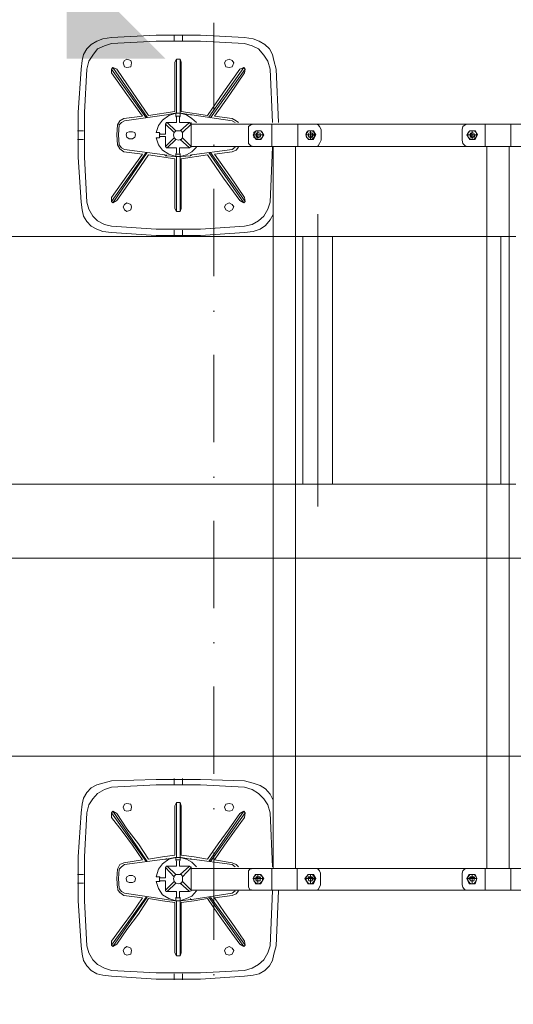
# Model space of a CAD drawing. Header units: millimetres. Extents: x -126905 to -83905, y -179170 to 5194.
# Tile 8 of 14: x -106122 to -105125, y -96505 to -94516. Entities that reach past the tile are written whole.
import ezdxf
from ezdxf.enums import TextEntityAlignment as Align

# ---------------------------------------------------------------- set-up
doc = ezdxf.new("R2010")
doc.units = ezdxf.units.MM
doc.header["$MEASUREMENT"] = 0
doc.linetypes.add('Kropki i Kreski', pattern=[335.138881, 176.388884, -88.194442, 0, -70.555556])
doc.layers.add('Nowe_Nowe_Konstrukcja - Ściany zew_Nr_pióra__62#1_Nr_pióra__7', color=7, linetype='Continuous', lineweight=35)
doc.layers.add('Nowe_Osie_Nr_pióra__4', color=8, linetype='Continuous', lineweight=13)
doc.layers.add('Nowe_Osie', color=7, linetype='Continuous')
doc.layers.add('Nowe_wentylacja_Nr_pióra__61', color=7, linetype='Continuous', lineweight=18, true_color=0x6a6a6a)
doc.styles.add('STYL_AUTOMATYCZNY_1', font='arial.ttf')

# ---------------------------------------------------------------- blocks, each defined once
blk = doc.blocks.new('Standardowy znacznik osi_2')
at = {"layer": 'Nowe_Osie_Nr_pióra__4', "color": 8, "linetype": 'Kropki i Kreski', "lineweight": 13}
blk.add_line((1000, 0), (16473, 0), dxfattribs=at)
at = {"layer": 'Nowe_Osie_Nr_pióra__4', "color": 8, "lineweight": 13, "style": 'STYL_AUTOMATYCZNY_1'}
for tag, p in [('AC_MarkerText_1_0', (-67.9, -57.1)), ('AC_MarkerText_1_1', (17905.2, -57.1))]:
    blk.add_attdef(tag, text='', height=250, rotation=270, dxfattribs=at).set_placement(p, align=Align.TOP_CENTER)

msp = doc.modelspace()

# ---------------------------------------------------------------- hatches: boundary and pattern name
at = {"layer": 'Nowe_Nowe_Konstrukcja - Ściany zew_Nr_pióra__62#1_Nr_pióra__7', "linetype": 'Continuous', "lineweight": 35}
msp.add_hatch(color=7, dxfattribs=at).paths.add_polyline_path([(-106027, -94395.2), (-106027, -94595.2), (-105827, -94595.2)])

# ---------------------------------------------------------------- linework, layer by layer
at = {"layer": 'Nowe_wentylacja_Nr_pióra__61', "color": 251, "linetype": 'Continuous', "lineweight": 18, "true_color": 0x6a6a6a}
for p, q in [((-105519.5, -94909.3), (-105519.5, -95499.3)), ((-105519.5, -95499.3), (-105519.5, -94909.3)), ((-105519.5, -94954.3), (-107019.5, -94954.3)), ((-105549.5, -95454.3), (-105549.5, -94954.3)), ((-105489.5, -94954.3), (-105519.5, -94954.3)), ((-105489.5, -95454.3), (-105489.5, -94954.3)), ((-105149.5, -94954.3), (-105489.5, -94954.3)), ((-105149.5, -95454.3), (-105149.5, -94954.3)), ((-105119.5, -94954.3), (-105149.5, -94954.3)), ((-105519.5, -95454.3), (-107019.5, -95454.3)), ((-105519.5, -95454.3), (-105489.5, -95454.3)), ((-105489.5, -95454.3), (-105149.5, -95454.3)), ((-105149.5, -95454.3), (-105119.5, -95454.3)), ((-104969.5, -95604.3), (-106469.5, -95604.3)), ((-104969.5, -96004.3), (-106469.5, -96004.3))]:
    msp.add_line(p, q, dxfattribs=at)
for points in [[(-105953.4, -94555), (-105965.9, -94559.7), (-105976.9, -94566), (-105986.2, -94575.3), (-105992.5, -94586.3), (-105995.6, -94598.8)], [(-105936.2, -94551.9), (-105953.4, -94555)], [(-105667.3, -94551.9), (-105756.5, -94547.2), (-105845.6, -94547.2), (-105936.2, -94551.9)], [(-105809.6, -94559.7), (-105809.6, -94547.2)], [(-105792.4, -94547.2), (-105792.4, -94559.7)], [(-105650.2, -94555), (-105667.3, -94551.9)], [(-105598.6, -94723.8), (-105603.3, -94616), (-105607.9, -94598.8), (-105611.1, -94586.3), (-105617.3, -94575.3), (-105626.7, -94566), (-105637.6, -94559.7), (-105650.2, -94555)], [(-105936.2, -94564.4), (-105950.3, -94569.1), (-105964.4, -94575.3), (-105973.7, -94587.8), (-105981.6, -94600.3), (-105986.2, -94616)], [(-105667.3, -94564.4), (-105756.5, -94559.7), (-105845.6, -94559.7), (-105936.2, -94564.4)], [(-105615.8, -94616), (-105620.5, -94600.3), (-105628.3, -94587.8), (-105639.2, -94575.3), (-105651.7, -94569.1), (-105667.3, -94564.4)], [(-105995.6, -94598.8), (-105997.2, -94616), (-106003.4, -94703.5), (-106003.4, -94794.2), (-105997.2, -94884.8)], [(-105804.9, -94595.7), (-105808, -94601.9)], [(-105797.1, -94595.7), (-105804.9, -94595.7)], [(-105804.9, -94705.1), (-105804.9, -94595.7)], [(-105797.1, -94595.7), (-105797.1, -94705.1)], [(-105795.5, -94601.9), (-105797.1, -94595.7)], [(-105986.2, -94616), (-105990.9, -94703.5), (-105990.9, -94794.2), (-105986.2, -94884.8)], [(-105936.2, -94616), (-105933.1, -94612.8)], [(-105936.2, -94616), (-105865.9, -94714.5)], [(-105936.2, -94616), (-105936.2, -94623.8)], [(-105864.3, -94712.9), (-105933.1, -94612.8)], [(-105925.3, -94616), (-105933.1, -94612.8)], [(-105861.2, -94709.8), (-105894, -94662.9), (-105925.3, -94616)], [(-105808, -94702), (-105808, -94601.9)], [(-105795.5, -94601.9), (-105795.5, -94702)], [(-105742.4, -94709.8), (-105709.6, -94662.9), (-105676.7, -94616)], [(-105739.3, -94712.9), (-105668.9, -94612.8)], [(-105665.8, -94616), (-105736.1, -94714.5)], [(-105668.9, -94612.8), (-105676.7, -94616)], [(-105665.8, -94616), (-105668.9, -94612.8)], [(-105667.3, -94623.8), (-105665.8, -94616)], [(-105611.1, -94723.8), (-105615.8, -94616)], [(-105936.2, -94623.8), (-105905, -94667.6), (-105873.7, -94711.3)], [(-105667.3, -94623.8), (-105697, -94667.6), (-105728.3, -94711.3)], [(-105911.2, -94716), (-105919, -94720.7), (-105923.7, -94728.5)], [(-105873.7, -94711.3), (-105911.2, -94716)], [(-105808, -94705.1), (-105825.2, -94708.2), (-105909.6, -94720.7)], [(-105808, -94702), (-105861.2, -94709.8)], [(-105806.5, -94705.1), (-105820.5, -94709.8), (-105833, -94719.1), (-105840.9, -94730.1), (-105845.6, -94744.2)], [(-105795.5, -94705.1), (-105808, -94705.1)], [(-105806.5, -94711.3), (-105806.5, -94705.1)], [(-105797.1, -94711.3), (-105806.5, -94711.3), (-105804.9, -94712.9)], [(-105804.9, -94712.9), (-105804.9, -94723.8)], [(-105798.7, -94712.9), (-105797.1, -94711.3)], [(-105798.7, -94723.8), (-105798.7, -94712.9)], [(-105764.3, -94723.8), (-105773.6, -94716), (-105784.6, -94708.2), (-105797.1, -94705.1)], [(-105797.1, -94705.1), (-105797.1, -94711.3)], [(-105742.4, -94709.8), (-105795.5, -94702)], [(-105776.8, -94708.2), (-105795.5, -94705.1)], [(-105776.8, -94708.2), (-105773.6, -94708.2), (-105692.4, -94720.7)], [(-105692.4, -94716), (-105728.3, -94711.3)], [(-105679.9, -94723.8), (-105684.5, -94720.7), (-105692.4, -94716)], [(-105923.7, -94728.5), (-105925.3, -94748.8), (-105923.7, -94769.2)], [(-105920.6, -94728.5), (-105922.2, -94748.8), (-105920.6, -94769.2)], [(-105909.6, -94720.7), (-105915.9, -94723.8), (-105920.6, -94728.5)], [(-105825.2, -94723.8), (-105826.8, -94727)], [(-105826.8, -94727), (-105809.6, -94744.2)], [(-105826.8, -94747.3), (-105826.8, -94727)], [(-105825.2, -94723.8), (-105804.9, -94723.8)], [(-105806.5, -94741), (-105823.7, -94723.8)], [(-105798.7, -94723.8), (-105778.3, -94723.8), (-105775.2, -94727)], [(-105778.3, -94723.8), (-105797.1, -94741)], [(-105792.4, -94744.2), (-105775.2, -94727)], [(-105775.2, -94723.8), (-105775.2, -94773.9)], [(-102170.4, -94727), (-105775.2, -94727)], [(-105775.2, -94727), (-105775.2, -94747.3)], [(-105686.1, -94723.8), (-105692.4, -94720.7)], [(-105648.6, -94727), (-105654.8, -94728.5), (-105659.5, -94731.7), (-105659.5, -94737.9)], [(-105659.5, -94759.8), (-105659.5, -94737.9)], [(-105612.6, -94727), (-105612.6, -94772.3)], [(-105482.9, -94727), (-105607.9, -94727)], [(-105559.5, -94727), (-105559.5, -94772.3)], [(-105512.6, -94737.9), (-105515.7, -94731.7), (-105518.8, -94728.5), (-105523.5, -94727)], [(-105512.6, -94759.8), (-105512.6, -94737.9)], [(-105217.1, -94727), (-105221.8, -94728.5), (-105226.5, -94731.7), (-105228.1, -94737.9)], [(-105228.1, -94759.8), (-105228.1, -94737.9)], [(-105181.2, -94727), (-105181.2, -94772.3)], [(-105129.6, -94727), (-105129.6, -94772.3)], [(-106005, -94741), (-105992.5, -94741)], [(-106005, -94758.2), (-105992.5, -94758.2)], [(-105900.3, -94742.6), (-105905, -94744.2), (-105906.5, -94748.8), (-105905, -94753.5), (-105900.3, -94756.7)], [(-105900.3, -94742.6), (-105894, -94742.6)], [(-105894, -94756.7), (-105900.3, -94756.7)], [(-105894, -94756.7), (-105889.3, -94753.5), (-105887.8, -94748.8), (-105889.3, -94744.2), (-105894, -94742.6)], [(-105839.3, -94744.2), (-105845.6, -94744.2)], [(-105845.6, -94755.1), (-105840.9, -94769.2), (-105833, -94780.1), (-105820.5, -94787.9), (-105806.5, -94792.6)], [(-105845.6, -94755.1), (-105839.3, -94755.1)], [(-105839.3, -94755.1), (-105839.3, -94744.2), (-105837.7, -94747.3)], [(-105837.7, -94752), (-105839.3, -94755.1)], [(-105837.7, -94747.3), (-105826.8, -94747.3)], [(-105826.8, -94752), (-105837.7, -94752)], [(-105826.8, -94752), (-105826.8, -94772.3)], [(-105809.6, -94755.1), (-105826.8, -94772.3)], [(-105823.7, -94775.4), (-105806.5, -94758.2)], [(-105809.6, -94744.2), (-105811.2, -94748.8), (-105809.6, -94755.1)], [(-105806.5, -94741), (-105809.6, -94744.2)], [(-105809.6, -94755.1), (-105806.5, -94758.2)], [(-105797.1, -94741), (-105800.2, -94741), (-105806.5, -94741)], [(-105806.5, -94758.2), (-105800.2, -94759.8), (-105797.1, -94758.2)], [(-105797.1, -94758.2), (-105778.3, -94775.4)], [(-105792.4, -94744.2), (-105795.5, -94741)], [(-105795.5, -94758.2), (-105792.4, -94755.1)], [(-105792.4, -94755.1), (-105792.4, -94748.8), (-105792.4, -94744.2)], [(-105775.2, -94772.3), (-105792.4, -94755.1)], [(-105775.2, -94752), (-105775.2, -94772.3)], [(-105628.3, -94748.8), (-105650.2, -94748.8)], [(-105640.8, -94744.2), (-105643.9, -94745.7), (-105643.9, -94748.8), (-105643.9, -94753.5), (-105640.8, -94755.1), (-105636.1, -94753.5), (-105634.5, -94748.8)], [(-105640.8, -94741), (-105640.8, -94758.2)], [(-105543.9, -94748.8), (-105523.5, -94748.8)], [(-105534.5, -94744.2), (-105529.8, -94745.7), (-105528.2, -94748.8), (-105529.8, -94753.5), (-105534.5, -94755.1), (-105537.6, -94753.5), (-105539.2, -94748.8)], [(-105534.5, -94741), (-105534.5, -94758.2)], [(-105196.8, -94748.8), (-105218.7, -94748.8)], [(-105207.8, -94744.2), (-105210.9, -94745.7), (-105212.5, -94748.8), (-105210.9, -94753.5), (-105207.8, -94755.1), (-105203.1, -94753.5), (-105201.5, -94748.8)], [(-105207.8, -94741), (-105207.8, -94758.2)], [(-105923.7, -94769.2), (-105919, -94777), (-105911.2, -94783.2)], [(-105920.6, -94769.2), (-105915.9, -94775.4), (-105909.6, -94778.5)], [(-105826.8, -94772.3), (-105825.2, -94775.4)], [(-105806.5, -94775.4), (-105825.2, -94775.4)], [(-105804.9, -94775.4), (-105806.5, -94775.4)], [(-105804.9, -94784.8), (-105804.9, -94775.4)], [(-105795.5, -94775.4), (-105798.7, -94775.4)], [(-105798.7, -94775.4), (-105798.7, -94784.8)], [(-105797.1, -94792.6), (-105784.6, -94789.5), (-105773.6, -94783.2), (-105764.3, -94773.9)], [(-105778.3, -94775.4), (-105795.5, -94775.4)], [(-105778.3, -94775.4), (-105775.2, -94772.3)], [(-102170.4, -94772.3), (-105775.2, -94772.3)], [(-105692.4, -94778.5), (-105686.1, -94773.9)], [(-105692.4, -94783.2), (-105684.5, -94780.1), (-105679.9, -94773.9)], [(-105659.5, -94759.8), (-105659.5, -94766), (-105654.8, -94770.7), (-105648.6, -94772.3)], [(-105615.8, -94884.8), (-105611.1, -94773.9)], [(-105609.5, -94772.3), (-105609.5, -96230.8)], [(-105482.9, -94772.3), (-105607.9, -94772.3)], [(-105564.2, -94772.3), (-105564.2, -96230.8)], [(-105523.5, -94772.3), (-105518.8, -94770.7), (-105515.7, -94766), (-105512.6, -94759.8)], [(-105228.1, -94759.8), (-105226.5, -94766), (-105221.8, -94770.7), (-105217.1, -94772.3)], [(-105178.1, -94772.3), (-105178.1, -96230.8)], [(-105132.7, -94772.3), (-105132.7, -96230.8)], [(-105936.2, -94883.3), (-105865.9, -94784.8)], [(-105936.2, -94875.5), (-105905, -94831.7), (-105873.7, -94787.9)], [(-105864.3, -94784.8), (-105933.1, -94886.4)], [(-105861.2, -94789.5), (-105894, -94836.4), (-105925.3, -94881.7)], [(-105911.2, -94783.2), (-105873.7, -94787.9)], [(-105909.6, -94778.5), (-105828.4, -94789.5), (-105826.8, -94791.1)], [(-105861.2, -94789.5), (-105808, -94797.3)], [(-105825.2, -94791.1), (-105826.8, -94791.1)], [(-105825.2, -94791.1), (-105825.2, -94789.5)], [(-105825.2, -94791.1), (-105825.2, -94789.5)], [(-105808, -94792.6), (-105825.2, -94791.1)], [(-105808, -94792.6), (-105795.5, -94792.6)], [(-105804.9, -94792.6), (-105804.9, -94903.6), (-105808, -94897.4)], [(-105808, -94797.3), (-105808, -94897.4)], [(-105797.1, -94787.9), (-105806.5, -94787.9), (-105804.9, -94784.8)], [(-105806.5, -94787.9), (-105806.5, -94792.6)], [(-105798.7, -94784.8), (-105797.1, -94787.9)], [(-105797.1, -94792.6), (-105797.1, -94787.9)], [(-105797.1, -94903.6), (-105797.1, -94792.6)], [(-105795.5, -94797.3), (-105742.4, -94789.5), (-105709.6, -94836.4), (-105676.7, -94881.7)], [(-105795.5, -94792.6), (-105776.8, -94791.1)], [(-105795.5, -94897.4), (-105795.5, -94797.3)], [(-105776.8, -94791.1), (-105773.6, -94789.5), (-105692.4, -94778.5)], [(-105776.8, -94791.1), (-105776.8, -94789.5)], [(-105739.3, -94784.8), (-105668.9, -94886.4)], [(-105665.8, -94883.3), (-105736.1, -94784.8)], [(-105667.3, -94875.5), (-105697, -94831.7), (-105728.3, -94787.9), (-105692.4, -94783.2)], [(-105936.2, -94875.5), (-105936.2, -94883.3)], [(-105665.8, -94883.3), (-105667.3, -94875.5)], [(-105997.2, -94884.8), (-105995.6, -94900.5), (-105992.5, -94913), (-105986.2, -94923.9), (-105976.9, -94933.3), (-105965.9, -94939.6), (-105953.4, -94944.3), (-105936.2, -94945.8), (-105845.6, -94952.1), (-105756.5, -94952.1), (-105667.3, -94945.8)], [(-105986.2, -94884.8), (-105981.6, -94898.9), (-105973.7, -94913), (-105964.4, -94922.4), (-105950.3, -94930.2), (-105936.2, -94933.3)], [(-105936.2, -94883.3), (-105933.1, -94886.4)], [(-105936.2, -94933.3), (-105845.6, -94939.6), (-105756.5, -94939.6), (-105667.3, -94933.3), (-105651.7, -94930.2), (-105639.2, -94922.4), (-105628.3, -94913), (-105620.5, -94898.9), (-105615.8, -94884.8)], [(-105933.1, -94886.4), (-105925.3, -94881.7)], [(-105797.1, -94903.6), (-105795.5, -94897.4)], [(-105676.7, -94881.7), (-105668.9, -94886.4)], [(-105665.8, -94883.3), (-105668.9, -94886.4)], [(-105797.1, -94903.6), (-105804.9, -94903.6)], [(-105667.3, -94945.8), (-105650.2, -94944.3), (-105636.1, -94939.6), (-105625.1, -94931.7), (-105615.8, -94920.8), (-105609.5, -94909.9)], [(-105809.6, -94953.6), (-105809.6, -94941.1)], [(-105792.4, -94953.6), (-105792.4, -94941.1)], [(-105667.3, -96054.1), (-105756.5, -96051), (-105845.6, -96051), (-105936.2, -96054.1)], [(-105809.6, -96049.4), (-105809.6, -96062)], [(-105792.4, -96049.4), (-105792.4, -96062)], [(-105953.4, -96058.8), (-105965.9, -96062), (-105976.9, -96068.2), (-105986.2, -96077.6), (-105992.5, -96088.5), (-105995.6, -96101)], [(-105936.2, -96066.6), (-105950.3, -96071.3), (-105964.4, -96079.1), (-105973.7, -96090.1), (-105981.6, -96102.6), (-105986.2, -96118.2)], [(-105936.2, -96054.1), (-105953.4, -96058.8)], [(-105667.3, -96066.6), (-105756.5, -96062), (-105845.6, -96062), (-105936.2, -96066.6)], [(-105650.2, -96058.8), (-105667.3, -96054.1)], [(-105615.8, -96118.2), (-105620.5, -96102.6), (-105628.3, -96090.1), (-105639.2, -96079.1), (-105651.7, -96071.3), (-105667.3, -96066.6)], [(-105609.5, -96093.2), (-105615.8, -96080.7), (-105625.1, -96069.8), (-105636.1, -96063.5), (-105650.2, -96058.8)], [(-105995.6, -96101), (-105997.2, -96118.2)], [(-105804.9, -96207.3), (-105804.9, -96097.9), (-105808, -96104.2)], [(-105808, -96204.2), (-105808, -96104.2)], [(-105797.1, -96097.9), (-105804.9, -96097.9)], [(-105797.1, -96097.9), (-105797.1, -96207.3)], [(-105795.5, -96104.2), (-105797.1, -96097.9)], [(-105795.5, -96104.2), (-105795.5, -96204.2)], [(-105997.2, -96118.2), (-106003.4, -96207.3), (-106003.4, -96296.4), (-105997.2, -96387.1)], [(-105986.2, -96118.2), (-105990.9, -96207.3), (-105990.9, -96296.4), (-105986.2, -96387.1)], [(-105936.2, -96118.2), (-105933.1, -96115.1)], [(-105936.2, -96118.2), (-105865.9, -96216.7)], [(-105936.2, -96118.2), (-105936.2, -96127.6)], [(-105936.2, -96127.6), (-105914.3, -96155.7), (-105894, -96183.9), (-105873.7, -96213.6)], [(-105864.3, -96216.7), (-105933.1, -96115.1)], [(-105925.3, -96119.8), (-105933.1, -96115.1)], [(-105861.2, -96212), (-105881.5, -96180.8), (-105905, -96151.1), (-105925.3, -96119.8)], [(-105795.5, -96204.2), (-105769, -96207.3), (-105742.4, -96212), (-105720.5, -96180.8), (-105698.6, -96151.1), (-105676.7, -96119.8)], [(-105739.3, -96216.7), (-105668.9, -96115.1)], [(-105665.8, -96118.2), (-105736.1, -96216.7)], [(-105667.3, -96127.6), (-105687.7, -96155.7), (-105708, -96183.9), (-105728.3, -96213.6), (-105692.4, -96219.8)], [(-105668.9, -96115.1), (-105676.7, -96119.8)], [(-105665.8, -96118.2), (-105668.9, -96115.1)], [(-105667.3, -96127.6), (-105665.8, -96118.2)], [(-105611.1, -96227.7), (-105615.8, -96118.2)], [(-105861.2, -96212), (-105833, -96207.3), (-105808, -96204.2)], [(-105806.5, -96208.9), (-105820.5, -96212), (-105833, -96221.4), (-105840.9, -96232.3), (-105845.6, -96248)], [(-105808, -96208.9), (-105825.2, -96212)], [(-105825.2, -96212), (-105825.2, -96210.5)], [(-105825.2, -96212), (-105825.2, -96210.5)], [(-105795.5, -96208.9), (-105808, -96208.9)], [(-105806.5, -96213.6), (-105806.5, -96208.9)], [(-105764.3, -96227.7), (-105773.6, -96218.3), (-105784.6, -96212), (-105797.1, -96208.9)], [(-105797.1, -96208.9), (-105797.1, -96213.6)], [(-105795.5, -96208.9), (-105776.8, -96212)], [(-105776.8, -96212), (-105776.8, -96210.5)], [(-105911.2, -96219.8), (-105919, -96223), (-105923.7, -96232.3)], [(-105909.6, -96223), (-105915.9, -96227.7), (-105920.6, -96232.3)], [(-105911.2, -96219.8), (-105873.7, -96213.6)], [(-105909.6, -96223), (-105828.4, -96212), (-105826.8, -96212)], [(-105825.2, -96212), (-105826.8, -96212)], [(-105825.2, -96226.1), (-105826.8, -96229.2)], [(-105809.6, -96248), (-105826.8, -96229.2)], [(-105826.8, -96249.5), (-105826.8, -96229.2)], [(-105806.5, -96226.1), (-105825.2, -96226.1)], [(-105823.7, -96226.1), (-105806.5, -96243.3)], [(-105797.1, -96213.6), (-105806.5, -96213.6), (-105804.9, -96216.7)], [(-105804.9, -96226.1), (-105806.5, -96226.1)], [(-105804.9, -96216.7), (-105804.9, -96226.1)], [(-105798.7, -96216.7), (-105797.1, -96213.6)], [(-105798.7, -96226.1), (-105798.7, -96216.7)], [(-105795.5, -96226.1), (-105798.7, -96226.1)], [(-105797.1, -96243.3), (-105778.3, -96226.1)], [(-105778.3, -96226.1), (-105795.5, -96226.1)], [(-105775.2, -96229.2), (-105792.4, -96248)], [(-105775.2, -96229.2), (-105778.3, -96226.1)], [(-105776.8, -96212), (-105773.6, -96212), (-105692.4, -96223)], [(-105775.2, -96276.1), (-105775.2, -96227.7)], [(-105775.2, -96249.5), (-105775.2, -96229.2)], [(-105679.9, -96227.7), (-105684.5, -96223), (-105692.4, -96219.8)], [(-105686.1, -96227.7), (-105692.4, -96223)], [(-106005, -96243.3), (-105992.5, -96243.3)], [(-105923.7, -96232.3), (-105925.3, -96251.1), (-105923.7, -96271.4)], [(-105920.6, -96232.3), (-105922.2, -96251.1), (-105920.6, -96271.4), (-105915.9, -96277.7), (-105909.6, -96280.8)], [(-105845.6, -96248), (-105839.3, -96248)], [(-105839.3, -96248), (-105839.3, -96257.4), (-105837.7, -96255.8)], [(-105837.7, -96249.5), (-105839.3, -96248)], [(-105826.8, -96249.5), (-105837.7, -96249.5)], [(-105809.6, -96248), (-105811.2, -96251.1), (-105809.6, -96257.4)], [(-105806.5, -96243.3), (-105809.6, -96246.4)], [(-105797.1, -96243.3), (-105800.2, -96243.3), (-105806.5, -96243.3)], [(-105792.4, -96246.4), (-105795.5, -96243.3)], [(-105792.4, -96257.4), (-105792.4, -96251.1), (-105792.4, -96248)], [(-102170.4, -96230.8), (-105775.2, -96230.8)], [(-105650.2, -96230.8), (-105656.4, -96232.3), (-105659.5, -96235.5), (-105659.5, -96240.2)], [(-105659.5, -96240.2), (-105659.5, -96263.6)], [(-105640.8, -96257.4), (-105643.9, -96255.8), (-105645.5, -96251.1), (-105643.9, -96248), (-105640.8, -96248), (-105636.1, -96248), (-105634.5, -96251.1)], [(-105640.8, -96262), (-105640.8, -96243.3)], [(-105612.6, -96274.5), (-105612.6, -96230.8)], [(-105482.9, -96230.8), (-105607.9, -96230.8)], [(-105561, -96274.5), (-105561, -96230.8)], [(-105534.5, -96257.4), (-105531.3, -96255.8), (-105528.2, -96251.1), (-105531.3, -96248), (-105534.5, -96248), (-105539.2, -96248), (-105539.2, -96251.1)], [(-105534.5, -96262), (-105534.5, -96243.3)], [(-105514.2, -96240.2), (-105515.7, -96235.5), (-105518.8, -96232.3), (-105523.5, -96230.8)], [(-105514.2, -96240.2), (-105514.2, -96263.6)], [(-105218.7, -96230.8), (-105223.4, -96232.3), (-105226.5, -96235.5), (-105228.1, -96240.2)], [(-105228.1, -96240.2), (-105228.1, -96263.6)], [(-105207.8, -96257.4), (-105210.9, -96255.8), (-105214, -96251.1), (-105210.9, -96248), (-105207.8, -96248), (-105204.6, -96248), (-105201.5, -96251.1)], [(-105207.8, -96262), (-105207.8, -96243.3)], [(-105181.2, -96274.5), (-105181.2, -96230.8)], [(-105129.6, -96274.5), (-105129.6, -96230.8)], [(-106005, -96260.5), (-105992.5, -96260.5)], [(-105845.6, -96257.4), (-105840.9, -96271.4), (-105833, -96283.9), (-105820.5, -96291.7), (-105806.5, -96296.4)], [(-105839.3, -96257.4), (-105845.6, -96257.4)], [(-105837.7, -96255.8), (-105826.8, -96255.8)], [(-105826.8, -96255.8), (-105826.8, -96276.1)], [(-105826.8, -96274.5), (-105809.6, -96257.4)], [(-105806.5, -96260.5), (-105823.7, -96277.7)], [(-105809.6, -96257.4), (-105806.5, -96260.5)], [(-105806.5, -96260.5), (-105800.2, -96262), (-105797.1, -96260.5)], [(-105778.3, -96277.7), (-105797.1, -96260.5)], [(-105795.5, -96260.5), (-105792.4, -96257.4)], [(-105792.4, -96257.4), (-105775.2, -96274.5)], [(-105775.2, -96276.1), (-105775.2, -96255.8)], [(-105659.5, -96263.6), (-105659.5, -96268.3), (-105656.4, -96273), (-105650.2, -96274.5)], [(-105628.3, -96251.1), (-105650.2, -96251.1)], [(-105545.4, -96251.1), (-105523.5, -96251.1)], [(-105523.5, -96274.5), (-105518.8, -96273), (-105515.7, -96268.3), (-105514.2, -96263.6)], [(-105228.1, -96263.6), (-105226.5, -96268.3), (-105223.4, -96273), (-105218.7, -96274.5)], [(-105198.4, -96251.1), (-105218.7, -96251.1)], [(-105936.2, -96385.5), (-105865.9, -96288.6)], [(-105864.3, -96288.6), (-105933.1, -96388.7)], [(-105923.7, -96273), (-105919, -96279.2), (-105911.2, -96285.5)], [(-105873.7, -96290.2), (-105911.2, -96285.5)], [(-105808, -96296.4), (-105825.2, -96293.3), (-105909.6, -96280.8)], [(-105826.8, -96276.1), (-105825.2, -96277.7)], [(-105825.2, -96277.7), (-105804.9, -96277.7)], [(-105797.1, -96290.2), (-105806.5, -96290.2), (-105804.9, -96288.6)], [(-105804.9, -96288.6), (-105804.9, -96277.7)], [(-105798.7, -96277.7), (-105778.3, -96277.7), (-105775.2, -96276.1)], [(-105798.7, -96277.7), (-105798.7, -96288.6)], [(-105798.7, -96288.6), (-105797.1, -96290.2)], [(-105797.1, -96296.4), (-105784.6, -96291.7), (-105773.6, -96287.1), (-105764.3, -96276.1)], [(-105776.8, -96293.3), (-105773.6, -96293.3), (-105692.4, -96280.8)], [(-102170.4, -96274.5), (-105775.2, -96274.5)], [(-105739.3, -96288.6), (-105668.9, -96388.7)], [(-105665.8, -96385.5), (-105736.1, -96288.6)], [(-105692.4, -96285.5), (-105728.3, -96290.2)], [(-105692.4, -96280.8), (-105686.1, -96276.1)], [(-105692.4, -96285.5), (-105684.5, -96282.4), (-105679.9, -96276.1)], [(-105615.8, -96387.1), (-105611.1, -96276.1)], [(-105482.9, -96274.5), (-105607.9, -96274.5)], [(-105598.6, -96276.1), (-105603.3, -96387.1), (-105607.9, -96404.3)], [(-105936.2, -96377.7), (-105914.3, -96348), (-105894, -96319.9), (-105873.7, -96290.2)], [(-105861.2, -96291.7), (-105881.5, -96323), (-105905, -96354.3), (-105925.3, -96384)], [(-105808, -96299.6), (-105833, -96296.4), (-105861.2, -96291.7)], [(-105808, -96296.4), (-105795.5, -96296.4)], [(-105808, -96299.6), (-105808, -96401.2)], [(-105806.5, -96290.2), (-105806.5, -96296.4)], [(-105804.9, -96296.4), (-105804.9, -96407.4)], [(-105797.1, -96296.4), (-105797.1, -96290.2)], [(-105797.1, -96407.4), (-105797.1, -96296.4)], [(-105742.4, -96291.7), (-105769, -96296.4), (-105795.5, -96299.6)], [(-105776.8, -96293.3), (-105795.5, -96296.4)], [(-105795.5, -96401.2), (-105795.5, -96299.6)], [(-105776.8, -96293.3), (-105776.8, -96291.7)], [(-105776.8, -96293.3), (-105776.8, -96291.7)], [(-105742.4, -96291.7), (-105720.5, -96323), (-105698.6, -96354.3), (-105676.7, -96384)], [(-105667.3, -96377.7), (-105687.7, -96348), (-105708, -96319.9), (-105728.3, -96290.2)], [(-105997.2, -96387.1), (-105995.6, -96404.3)], [(-105986.2, -96387.1), (-105981.6, -96401.2), (-105973.7, -96415.2), (-105964.4, -96424.6), (-105950.3, -96432.4), (-105936.2, -96437.1)], [(-105936.2, -96377.7), (-105936.2, -96385.5)], [(-105936.2, -96385.5), (-105933.1, -96388.7)], [(-105933.1, -96388.7), (-105925.3, -96384)], [(-105676.7, -96384), (-105668.9, -96388.7)], [(-105665.8, -96385.5), (-105668.9, -96388.7)], [(-105665.8, -96385.5), (-105667.3, -96377.7)], [(-105667.3, -96437.1), (-105651.7, -96432.4), (-105639.2, -96424.6), (-105628.3, -96415.2), (-105620.5, -96401.2), (-105615.8, -96387.1)], [(-105995.6, -96404.3), (-105992.5, -96416.8), (-105986.2, -96427.7), (-105976.9, -96437.1), (-105965.9, -96443.4), (-105953.4, -96446.5)], [(-105808, -96401.2), (-105804.9, -96407.4)], [(-105797.1, -96407.4), (-105804.9, -96407.4)], [(-105797.1, -96407.4), (-105795.5, -96401.2)], [(-105650.2, -96446.5), (-105637.6, -96443.4), (-105626.7, -96437.1), (-105617.3, -96427.7), (-105611.1, -96416.8), (-105607.9, -96404.3)], [(-105953.4, -96446.5), (-105936.2, -96448.1)], [(-105936.2, -96437.1), (-105845.6, -96441.8), (-105756.5, -96441.8), (-105667.3, -96437.1)], [(-105936.2, -96448.1), (-105845.6, -96454.3), (-105756.5, -96454.3), (-105667.3, -96448.1)], [(-105809.6, -96443.4), (-105809.6, -96455.9)], [(-105792.4, -96455.9), (-105792.4, -96443.4)], [(-105667.3, -96448.1), (-105650.2, -96446.5)]]:
    msp.add_lwpolyline(points, dxfattribs=at)
for points in [[(-105895.6, -94603.5), (-105897.1, -94598.8), (-105905, -94595.7), (-105909.6, -94598.8), (-105912.8, -94603.5), (-105909.6, -94611.3), (-105905, -94612.8), (-105897.1, -94611.3)], [(-105689.2, -94603.5), (-105692.4, -94598.8), (-105698.6, -94595.7), (-105704.9, -94598.8), (-105708, -94603.5), (-105704.9, -94611.3), (-105698.6, -94612.8), (-105692.4, -94611.3)], [(-105643.9, -94741), (-105650.2, -94748.8), (-105643.9, -94758.2), (-105634.5, -94758.2), (-105628.3, -94748.8), (-105634.5, -94741)], [(-105629.8, -94748.8), (-105631.4, -94744.2), (-105634.5, -94741), (-105640.8, -94741), (-105643.9, -94741), (-105648.6, -94744.2), (-105648.6, -94748.8), (-105648.6, -94753.5), (-105643.9, -94756.7), (-105640.8, -94758.2), (-105634.5, -94756.7), (-105631.4, -94753.5)], [(-105636.1, -94748.8), (-105636.1, -94745.7), (-105640.8, -94744.2), (-105642.3, -94745.7), (-105643.9, -94748.8), (-105642.3, -94752), (-105640.8, -94753.5), (-105636.1, -94752)], [(-105543.9, -94748.8), (-105542.3, -94744.2), (-105539.2, -94741), (-105534.5, -94741), (-105529.8, -94741), (-105526.7, -94744.2), (-105525.1, -94748.8), (-105526.7, -94753.5), (-105529.8, -94756.7), (-105534.5, -94758.2), (-105539.2, -94756.7), (-105542.3, -94753.5)], [(-105528.2, -94741), (-105523.5, -94748.8), (-105528.2, -94758.2), (-105539.2, -94758.2), (-105543.9, -94748.8), (-105539.2, -94741)], [(-105539.2, -94748.8), (-105537.6, -94745.7), (-105534.5, -94744.2), (-105531.3, -94745.7), (-105529.8, -94748.8), (-105531.3, -94752), (-105534.5, -94753.5), (-105537.6, -94752)], [(-105212.5, -94741), (-105218.7, -94748.8), (-105212.5, -94758.2), (-105201.5, -94758.2), (-105196.8, -94748.8), (-105201.5, -94741)], [(-105198.4, -94748.8), (-105199.9, -94744.2), (-105203.1, -94741), (-105207.8, -94741), (-105212.5, -94741), (-105215.6, -94744.2), (-105217.1, -94748.8), (-105215.6, -94753.5), (-105212.5, -94756.7), (-105207.8, -94758.2), (-105203.1, -94756.7), (-105199.9, -94753.5)], [(-105203.1, -94748.8), (-105204.6, -94745.7), (-105207.8, -94744.2), (-105209.3, -94745.7), (-105212.5, -94748.8), (-105209.3, -94752), (-105207.8, -94753.5), (-105204.6, -94752)], [(-105895.6, -94894.2), (-105897.1, -94889.5), (-105905, -94886.4), (-105909.6, -94889.5), (-105912.8, -94894.2), (-105909.6, -94900.5), (-105905, -94903.6), (-105897.1, -94900.5)], [(-105689.2, -94894.2), (-105692.4, -94889.5), (-105698.6, -94886.4), (-105704.9, -94889.5), (-105708, -94894.2), (-105704.9, -94900.5), (-105698.6, -94903.6), (-105692.4, -94900.5)], [(-105895.6, -96107.3), (-105897.1, -96101), (-105905, -96099.5), (-105909.6, -96101), (-105912.8, -96107.3), (-105909.6, -96113.5), (-105905, -96115.1), (-105897.1, -96113.5)], [(-105689.2, -96107.3), (-105692.4, -96101), (-105698.6, -96099.5), (-105704.9, -96101), (-105708, -96107.3), (-105704.9, -96113.5), (-105698.6, -96115.1), (-105692.4, -96113.5)], [(-105894, -96258.9), (-105889.3, -96257.4), (-105887.8, -96251.1), (-105889.3, -96248), (-105894, -96244.8), (-105900.3, -96244.8), (-105905, -96248), (-105906.5, -96251.1), (-105905, -96257.4), (-105900.3, -96258.9)], [(-105645.5, -96262), (-105650.2, -96251.1), (-105645.5, -96243.3), (-105634.5, -96243.3), (-105628.3, -96251.1), (-105634.5, -96262)], [(-105631.4, -96251.1), (-105631.4, -96255.8), (-105636.1, -96260.5), (-105640.8, -96262), (-105643.9, -96260.5), (-105648.6, -96255.8), (-105648.6, -96251.1), (-105648.6, -96248), (-105643.9, -96243.3), (-105640.8, -96243.3), (-105636.1, -96243.3), (-105631.4, -96248)], [(-105636.1, -96251.1), (-105636.1, -96255.8), (-105640.8, -96255.8), (-105643.9, -96255.8), (-105643.9, -96251.1), (-105643.9, -96249.5), (-105640.8, -96248), (-105636.1, -96249.5)], [(-105528.2, -96262), (-105523.5, -96251.1), (-105528.2, -96243.3), (-105539.2, -96243.3), (-105545.4, -96251.1), (-105539.2, -96262)], [(-105543.9, -96251.1), (-105542.3, -96255.8), (-105539.2, -96260.5), (-105534.5, -96262), (-105529.8, -96260.5), (-105526.7, -96255.8), (-105525.1, -96251.1), (-105526.7, -96248), (-105529.8, -96243.3), (-105534.5, -96243.3), (-105539.2, -96243.3), (-105542.3, -96248)], [(-105539.2, -96251.1), (-105537.6, -96255.8), (-105534.5, -96255.8), (-105531.3, -96255.8), (-105529.8, -96251.1), (-105531.3, -96249.5), (-105534.5, -96248), (-105537.6, -96249.5)], [(-105214, -96262), (-105218.7, -96251.1), (-105214, -96243.3), (-105201.5, -96243.3), (-105198.4, -96251.1), (-105201.5, -96262)], [(-105198.4, -96251.1), (-105199.9, -96255.8), (-105203.1, -96260.5), (-105207.8, -96262), (-105212.5, -96260.5), (-105215.6, -96255.8), (-105217.1, -96251.1), (-105215.6, -96248), (-105212.5, -96243.3), (-105207.8, -96243.3), (-105203.1, -96243.3), (-105199.9, -96248)], [(-105203.1, -96251.1), (-105204.6, -96255.8), (-105207.8, -96255.8), (-105210.9, -96255.8), (-105212.5, -96251.1), (-105210.9, -96249.5), (-105207.8, -96248), (-105204.6, -96249.5)], [(-105895.6, -96396.5), (-105897.1, -96391.8), (-105905, -96388.7), (-105909.6, -96391.8), (-105912.8, -96396.5), (-105909.6, -96404.3), (-105905, -96405.9), (-105897.1, -96404.3)], [(-105689.2, -96396.5), (-105692.4, -96391.8), (-105698.6, -96388.7), (-105704.9, -96391.8), (-105708, -96396.5), (-105704.9, -96404.3), (-105698.6, -96405.9), (-105692.4, -96404.3)]]:
    msp.add_lwpolyline(points, close=True, dxfattribs=at)

# ---------------------------------------------------------------- block references
at = {"layer": 'Nowe_Osie', "color": 8, "linetype": 'Continuous', "lineweight": 15, "zscale": 1000, "rotation": 90}
msp.add_blockref('Standardowy znacznik osi_2', (-105729.5, -106426.6), dxfattribs=at)

doc.saveas('drawing.dxf')
